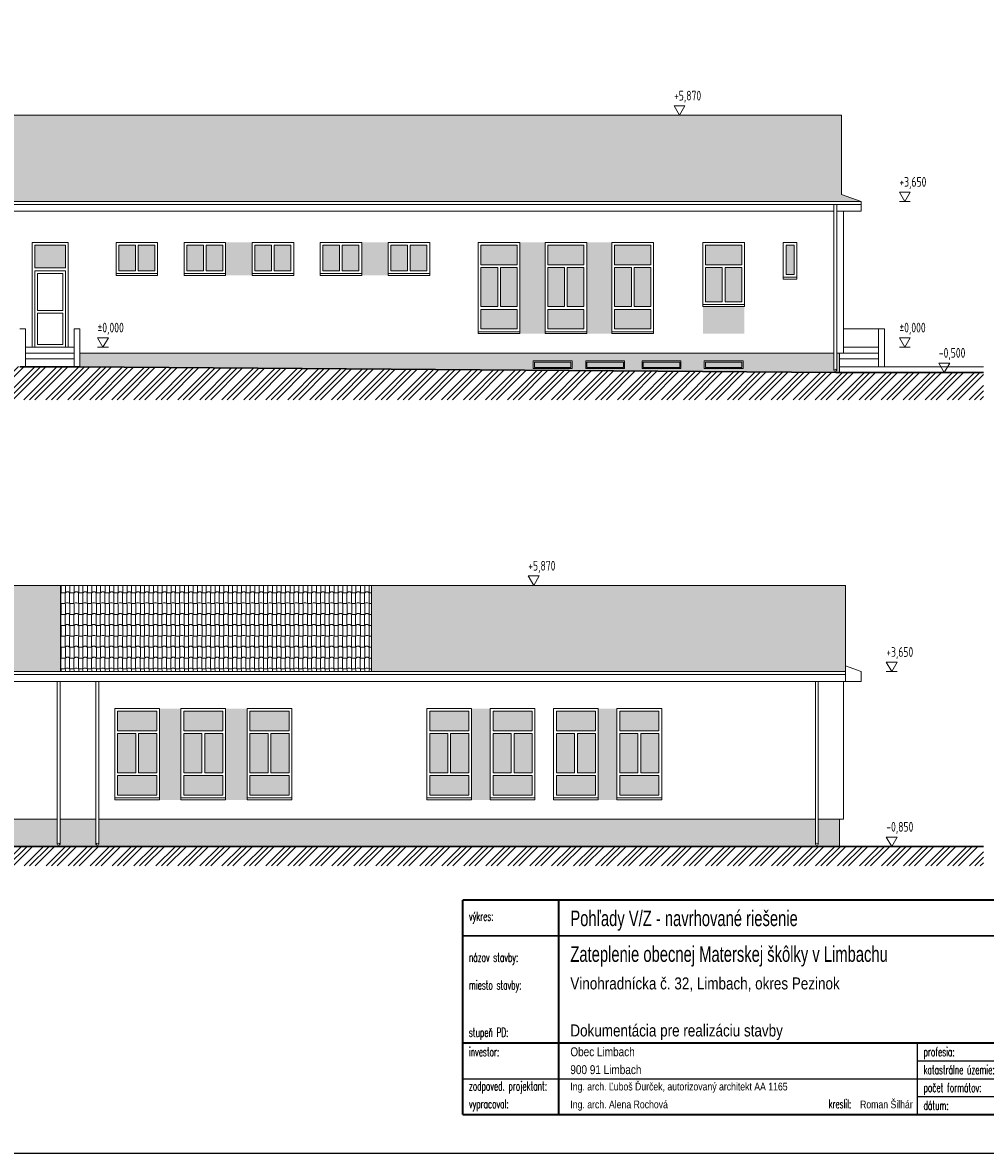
# Model space of a CAD drawing. Header units: millimetres. Extents: x -66400 to 220000, y -39950 to 48800.
# Tile 7 of 48: x 25025 to 49800, y -38950 to -9844. Entities that reach past the tile are written whole.
import ezdxf

# ---------------------------------------------------------------- set-up
doc = ezdxf.new("R2010")
doc.units = ezdxf.units.MM
doc.layers.get('Defpoints').update_dxf_attribs({"color": 161})
for name, color, linetype, lineweight in [('A koty', 7, 'Continuous', 5), ('A okná-dvere', 144, 'Continuous', 9), ('A steny', 30, 'Continuous', 30), ('A tenkeciary', 8, 'Continuous', 9), ('stamp', 1, 'Continuous', 5)]:
    doc.layers.add(name, color=color, linetype=linetype, lineweight=lineweight)
doc.layers.add('A srafy', color=7, linetype='Continuous', lineweight=5, true_color=0x7a7a7a)
doc.styles.add('ARIAL', font='arial.ttf', dxfattribs={"height": 2})
doc.styles.add('ISOCP', font='isocp.shx', dxfattribs={"width": 0.8})
doc.styles.add('SIM', font='simplex.shx', dxfattribs={"width": 0.6, "height": 250})
doc.styles.add('TUCNE', font='txt', dxfattribs={"width": 0.7, "height": 600})
pattern_1 = [(90, (29750, -23379.78), (-226.5768, 1e-14), [247.869, -312.53]), (31.7298, (29750, -23397.84), (226.5768, -1e-09), [44.162, -1021.408]), (0, (29787.56, -23374.6), (0, 560.399), [42.633, -183.944]), (148.2702, (29867.76, -23397.84), (-226.5768, -2e-08), [44.162, -1021.409]), (0, (29867.76, -23397.84), (0, 560.399), [108.821, -117.756]), (90, (29867.76, -23379.78), (-226.5768, 1e-14), [247.869, -312.53]), (31.7298, (29742.5, -23117.64), (226.5768, -1e-09), [44.162, -1021.408]), (0, (29780.06, -23094.4), (0, 560.399), [42.633, -183.944]), (148.2702, (29860.26, -23117.64), (-226.5768, -1e-09), [44.162, -1021.408]), (0, (29860.26, -23117.64), (0, 560.399), [108.8215, -117.755]), (90, (29742.5, -23099.58), (-226.5768, 1e-14), [247.869, -312.53]), (90, (29860.26, -23099.58), (-226.5768, 1e-14), [247.869, -312.53])]

# ---------------------------------------------------------------- blocks, each defined once
blk = doc.blocks.new('_PECIATKA')
for p, q in [((145, 46.2), (185, 46.2)), ((165.05, 44.51), (165.05, 44.41)), ((145, 36.7), (185, 36.7)), ((117, 0), (117, 18.4)), ((165, 0), (165, 18.4)), ((117, 13.8), (190, 13.8)), ((0, 9.2), (190, 9.2)), ((117, 4.6), (165, 4.6))]:
    blk.add_line(p, q)
at = {"const_width": 0.5}
for points in [[(0, 55.2), (190, 55.2)], [(0, 0), (0, 55.2)], [(24.7, 0), (24.7, 55.2)], [(140, 0), (140, 55.2)], [(190, 0), (190, 55.2)], [(0, 46), (140, 46)], [(0, 18.4), (190, 18.4)], [(0, 0), (190, 0)]]:
    blk.add_lwpolyline(points, dxfattribs=at)
for s, height, style, width, p in [('výkres:', 2.3, 'SIM', 0.6, (1.6, 49.9)), ('ARCHITEKTONICKÝ  ATELIÉR', 2.4, 'ARIAL', 0.8, (145, 47.2)), ('ARCHITEKTI ', 4.8, 'ARIAL', 0.8, (145, 39)), ('67', 3.5, 'ARIAL', 0.8, (180.7, 40.3)), ('názov stavby:', 2.3, 'SIM', 0.6, (1.6, 39.3)), ('s.  r.  o.', 1, 'ARIAL', 0.8, (180.7, 39)), ('Fialkové údolie 30, 811 01 Bratislava', 2.2, 'ARIAL', 0.8, (145, 33.7)), ('miesto stavby:', 2.3, 'SIM', 0.6, (1.6, 32.2)), ('stupeň PD:', 2.3, 'SIM', 0.6, (1.6, 20)), ('profesia:', 2.3, 'SIM', 0.6, (118.6, 15)), ('mierka:', 2.3, 'SIM', 0.6, (166.6, 15)), ('investor:', 2.3, 'SIM', 0.6, (1.6, 15)), ('katastrálne územie:', 2.3, 'SIM', 0.6, (118.6, 10.4)), ('číslo výkresu:', 2.3, 'SIM', 0.6, (166.6, 10.4)), ('zodpoved. projektant: ', 2.3, 'SIM', 0.6, (1.6, 6.2)), ('počet formátov:', 2.3, 'SIM', 0.6, (118.6, 5.8)), ('paré:', 2.3, 'SIM', 0.6, (166.6, 5.8)), ('vypracoval:', 2.3, 'SIM', 0.6, (1.6, 1.6)), ('kreslil:', 2.3, 'SIM', 0.6, (94.16, 1.6)), ('dátum:', 2.3, 'SIM', 0.6, (118.6, 1.2))]:
    blk.add_text(s, height=height, dxfattribs=dict(style=style, width=width)).set_placement(p)
at = {"layer": 'stamp', "color": 7}
for s, height, style, width, p in [('Zateplenie obecnej Materskej škôlky v Limbachu', 4, 'TUCNE', 0.71, (27.7, 39.3)), ('Vinohradnícka č. 32, Limbach, okres Pezinok', 3.1, 'ARIAL', 0.8, (27.7, 32.2)), ('Dokumentácia pre realizáciu stavby', 3.1, 'ARIAL', 0.8, (27.7, 20.09)), ('Obec Limbach', 2.3, 'ARIAL', 0.8, (27.7, 15)), ('900 91 Limbach', 2.3, 'ARIAL', 0.8, (27.7, 10.4)), ('Limbach', 2.3, 'ARIAL', 0.8, (143, 10.4)), ('Ing. arch. Ľuboš Ďurček, autorizovaný architekt AA 1165 ', 2, 'ARIAL', 0.8, (27.7, 6.2)), ('Ing. arch. Alena Rochová', 2, 'ARIAL', 0.8, (27.7, 1.6)), ('Roman Šilhár', 2, 'ARIAL', 0.8, (102.26, 1.6))]:
    blk.add_text(s, height=height, dxfattribs=dict(at, style=style, width=width)).set_placement(p)

msp = doc.modelspace()

# ---------------------------------------------------------------- hatches: boundary and pattern name
at = {"layer": 'A srafy'}
h = msp.add_hatch(dxfattribs=at)
h.set_pattern_fill('BRAMAC-ALPSKA-28')
h.set_pattern_definition([(90, (3750, -1560), (-151.0512, 9e-15), [165.2458, -208.3534]), (31.72983, (3750, -1572.04), (151.05122, -7e-10), [29.4413, -680.9388]), (0, (3775.04, -1556.55), (0, 373.5992), [28.4219, -122.6293]), (148.2702, (3828.5, -1572.04), (-151.05122, -2e-08), [29.4413, -680.9391]), (0, (3828.5, -1572.04), (0, 373.5992), [72.5474, -78.5038]), (90, (3828.5, -1560), (-151.0512, 9e-15), [165.2458, -208.3534]), (31.72983, (3745, -1385.24), (151.05122, -7e-10), [29.4413, -680.9388]), (0, (3770.04, -1369.75), (0, 373.5992), [28.4219, -122.6293]), (148.27017, (3823.5, -1385.24), (-151.05122, -7e-10), [29.4413, -680.9388]), (0, (3823.5, -1385.24), (0, 373.5992), [72.5476, -78.5036]), (90, (3745, -1373.2), (-151.0512, 9e-15), [165.2458, -208.3534]), (90, (3823.5, -1373.2), (-151.0512, 9e-15), [165.2458, -208.3534])])
h.paths.add_polyline_path([(46600, -14450), (46100, -14268), (46100, -12229.8), (20000, -12229.8), (20000, -14450)])
h = msp.add_hatch(color=256, dxfattribs=at)
h.dxf.hatch_style = 1
h.paths.add_polyline_path([(25340, -16160), (25340, -15570), (26130, -15570), (26130, -16160)])
h = msp.add_hatch(color=256, dxfattribs=at)
h.dxf.hatch_style = 1
h.paths.add_polyline_path([(27930, -16230), (27500, -16230), (27500, -15570), (27930, -15570)])
h.paths.add_polyline_path([(28000, -15570), (28430, -15570), (28430, -16230), (28000, -16230)])
h = msp.add_hatch(color=256, dxfattribs=at)
h.dxf.hatch_style = 1
h.paths.add_polyline_path([(29680, -16230), (29250, -16230), (29250, -15570), (29680, -15570)])
h.paths.add_polyline_path([(29750, -15570), (30180, -15570), (30180, -16230), (29750, -16230)])
at = {"layer": 'A srafy', "true_color": 0xffea4d}
h = msp.add_hatch(color=41, dxfattribs=at)
h.dxf.hatch_style = 1
h.paths.add_polyline_path([(30250, -16350), (30930, -16350), (30930, -15500), (30250, -15500)])
at = {"layer": 'A srafy'}
h = msp.add_hatch(color=256, dxfattribs=at)
h.dxf.hatch_style = 1
h.paths.add_polyline_path([(31430, -16230), (31000, -16230), (31000, -15570), (31430, -15570)])
h.paths.add_polyline_path([(31500, -15570), (31930, -15570), (31930, -16230), (31500, -16230)])
h = msp.add_hatch(color=256, dxfattribs=at)
h.dxf.hatch_style = 1
h.paths.add_polyline_path([(33180, -16230), (32750, -16230), (32750, -15570), (33180, -15570)])
h.paths.add_polyline_path([(33250, -15570), (33680, -15570), (33680, -16230), (33250, -16230)])
at = {"layer": 'A srafy', "true_color": 0xffea4d}
h = msp.add_hatch(color=41, dxfattribs=at)
h.dxf.hatch_style = 1
h.paths.add_polyline_path([(33750, -16350), (34430, -16350), (34430, -15500.4), (33750, -15500.4)])
at = {"layer": 'A srafy'}
h = msp.add_hatch(color=256, dxfattribs=at)
h.dxf.hatch_style = 1
h.paths.add_polyline_path([(34930, -16230), (34500, -16230), (34500, -15570), (34930, -15570)])
h.paths.add_polyline_path([(35000, -15570), (35430, -15570), (35430, -16230), (35000, -16230)])
h = msp.add_hatch(color=256, dxfattribs=at)
h.dxf.hatch_style = 1
h.paths.add_polyline_path([(36820, -16075), (36820, -15570), (37750, -15570), (37750, -16075)])
h.paths.add_polyline_path([(37320, -16145), (37750, -16145), (37750, -17155), (37320, -17155)])
h.paths.add_polyline_path([(37750, -17225), (37750, -17730), (36820, -17730), (36820, -17225)])
h.paths.add_polyline_path([(37250, -17155), (36820, -17155), (36820, -16145), (37250, -16145)])
at = {"layer": 'A srafy', "true_color": 0xcd5b0a}
h = msp.add_hatch(color=32, dxfattribs=at)
h.dxf.hatch_style = 1
h.paths.add_polyline_path([(37820, -17850), (38470, -17850), (38470, -15500), (37820, -15500)])
at = {"layer": 'A srafy'}
h = msp.add_hatch(color=256, dxfattribs=at)
h.dxf.hatch_style = 1
h.paths.add_polyline_path([(38540, -16075), (38540, -15570), (39470, -15570), (39470, -16075)])
h.paths.add_polyline_path([(39040, -16145), (39470, -16145), (39470, -17155), (39040, -17155)])
h.paths.add_polyline_path([(39470, -17225), (39470, -17730), (38540, -17730), (38540, -17225)])
h.paths.add_polyline_path([(38970, -17155), (38540, -17155), (38540, -16145), (38970, -16145)])
at = {"layer": 'A srafy', "true_color": 0xcd5b0a}
h = msp.add_hatch(color=32, dxfattribs=at)
h.dxf.hatch_style = 1
h.paths.add_polyline_path([(39540, -17850), (40190, -17850), (40190, -15500), (39540, -15500)])
at = {"layer": 'A srafy'}
h = msp.add_hatch(color=256, dxfattribs=at)
h.dxf.hatch_style = 1
h.paths.add_polyline_path([(40260, -16075), (40260, -15570), (41190, -15570), (41190, -16075)])
h.paths.add_polyline_path([(40760, -16145), (41190, -16145), (41190, -17155), (40760, -17155)])
h.paths.add_polyline_path([(41190, -17225), (41190, -17730), (40260, -17730), (40260, -17225)])
h.paths.add_polyline_path([(40690, -17155), (40260, -17155), (40260, -16145), (40690, -16145)])
h = msp.add_hatch(color=256, dxfattribs=at)
h.dxf.hatch_style = 1
h.paths.add_polyline_path([(42600, -15570), (43530, -15570), (43530, -16075), (42600, -16075)])
h.paths.add_polyline_path([(42600, -17030), (42600, -16145), (43030, -16145), (43030, -17030)])
h.paths.add_polyline_path([(43530, -16145), (43530, -17030), (43100, -17030), (43100, -16145)])
h = msp.add_hatch(color=256, dxfattribs=at)
h.dxf.hatch_style = 1
h.paths.add_polyline_path([(44880, -15570), (44670, -15570), (44670, -16330), (44880, -16330)])
at = {"layer": 'A srafy', "true_color": 0x2d59a4}
h = msp.add_hatch(color=165, dxfattribs=at)
h.dxf.hatch_style = 1
h.paths.add_polyline_path([(42530, -17850), (43600, -17850), (43600, -17150.4), (42530, -17150.4)])
at = {"layer": 'A srafy'}
h = msp.add_hatch(dxfattribs=at)
h.set_pattern_fill('ZEM_PUVODNI', color=256, scale=100)
h.set_pattern_definition([(45, (3e-11, -1050), (-282.8427, 282.8427), []), (45, (141.42, -1050), (-282.8427, 282.8427), []), (45, (282.84, -1050), (-282.8427, 282.8427), [])])
h.paths.add_polyline_path([(26500, -18700), (24950, -18700), (6950, -18500), (-4400, -18500), (-4400, -19550), (49750, -19550), (49750, -18850), (45950, -18850)])
h = msp.add_hatch(dxfattribs=at)
h.set_pattern_fill('AR-CONC')
edge = h.paths.add_edge_path()
edge.add_line((45900, -18350), (26500, -18350))
edge.add_line((26500, -18350), (26500, -18700))
edge.add_line((26500, -18700), (45950, -18850))
edge.add_line((45950, -18850), (46050, -18850))
edge.add_line((46050, -18850), (46050, -18350))
edge.add_line((46050, -18350), (45975, -18350))
edge.add_line((45975, -18350), (45975, -18796.6))
edge.add_ellipse((45937.5, -18788.4), major_axis=(37.5, 0), ratio=0.7071068, start_angle=180, end_angle=360, ccw=False)
edge.add_line((45900, -18788.4), (45900, -18350))
h.paths.add_polyline_path([(38165, -18550), (39165, -18550), (39165, -18750), (38165, -18750)], flags=16)
h.paths.add_polyline_path([(38195, -18580), (39135, -18580), (39135, -18720), (38195, -18720)], flags=0)
h.paths.add_polyline_path([(39515, -18550), (40515, -18550), (40515, -18750), (39515, -18750)], flags=16)
h.paths.add_polyline_path([(39545, -18580), (40485, -18580), (40485, -18720), (39545, -18720)], flags=0)
h.paths.add_polyline_path([(40965, -18550), (41965, -18550), (41965, -18750), (40965, -18750)], flags=16)
h.paths.add_polyline_path([(40995, -18580), (41935, -18580), (41935, -18720), (40995, -18720)], flags=0)
h.paths.add_polyline_path([(42565, -18550), (43565, -18550), (43565, -18750), (42565, -18750)], flags=16)
h.paths.add_polyline_path([(42595, -18580), (43535, -18580), (43535, -18720), (42595, -18720)], flags=0)
h = msp.add_hatch(color=256, dxfattribs=at)
h.dxf.hatch_style = 1
h.paths.add_polyline_path([(39135, -18580), (39135, -18720), (38195, -18720), (38195, -18580)])
h = msp.add_hatch(color=256, dxfattribs=at)
h.dxf.hatch_style = 1
h.paths.add_polyline_path([(40485, -18580), (40485, -18720), (39545, -18720), (39545, -18580)])
h = msp.add_hatch(color=256, dxfattribs=at)
h.dxf.hatch_style = 1
h.paths.add_polyline_path([(41935, -18580), (41935, -18720), (40995, -18720), (40995, -18580)])
h = msp.add_hatch(color=256, dxfattribs=at)
h.dxf.hatch_style = 1
h.paths.add_polyline_path([(43535, -18580), (43535, -18720), (42595, -18720), (42595, -18580)])
h = msp.add_hatch(dxfattribs=at)
h.set_pattern_fill('BRAMAC-ALPSKA-28')
h.set_pattern_definition([(90, (0, 0), (-151.0512, 9e-15), [165.2458, -208.3534]), (31.72983, (-0.0004, -12.04), (151.05122, -7e-10), [29.4413, -680.9388]), (0, (25.04, 3.45), (0, 373.5992), [28.4219, -122.6293]), (148.2702, (78.5, -12.04), (-151.05122, -2e-08), [29.4413, -680.9391]), (0, (78.5, -12.04), (0, 373.5992), [72.5474, -78.5038]), (90, (78.5, 0), (-151.0512, 9e-15), [165.2458, -208.3534]), (31.72983, (-5, 174.76), (151.05122, -7e-10), [29.4413, -680.9388]), (0, (20.04, 190.25), (0, 373.5992), [28.4219, -122.6293]), (148.27017, (73.5, 174.76), (-151.05122, -7e-10), [29.4413, -680.9388]), (0, (73.5, 174.76), (0, 373.5992), [72.5476, -78.5036]), (90, (-5, 186.8), (-151.0512, 9e-15), [165.2458, -208.3534]), (90, (73.5, 186.8), (-151.0512, 9e-15), [165.2458, -208.3534])])
h.paths.add_polyline_path([(26000, -26550), (26000, -24329.8), (-100, -24329.8), (-100, -26368), (-600, -26550)])
h = msp.add_hatch(dxfattribs=at)
h.set_pattern_fill('BRAMAC-ALPSKA-28', scale=1.5)
h.set_pattern_definition(pattern_1)
h.paths.add_polyline_path([(26000, -24329.8), (26000, -26550), (34000, -26550), (34000, -24329.8)])
h = msp.add_hatch(dxfattribs=at)
h.set_pattern_fill('BRAMAC-ALPSKA-28', scale=1.5)
h.set_pattern_definition(pattern_1)
h.paths.add_polyline_path([(46200, -26550), (46200, -24329.8), (34000, -24329.8), (34000, -26550)])
h = msp.add_hatch(color=256, dxfattribs=at)
h.dxf.hatch_style = 1
h.paths.add_polyline_path([(27470, -28075), (27470, -27570), (28480, -27570), (28480, -28075)])
h.paths.add_polyline_path([(28010, -28145), (28480, -28145), (28480, -29155), (28010, -29155)])
h.paths.add_polyline_path([(28480, -29225), (28480, -29730), (27470, -29730), (27470, -29225)])
h.paths.add_polyline_path([(27940, -29155), (27470, -29155), (27470, -28145), (27940, -28145)])
at = {"layer": 'A srafy', "true_color": 0xffea4d}
h = msp.add_hatch(color=41, dxfattribs=at)
h.dxf.hatch_style = 1
h.paths.add_polyline_path([(28550, -29850), (29100, -29850), (29100, -27500), (28550, -27500)])
at = {"layer": 'A srafy'}
h = msp.add_hatch(color=256, dxfattribs=at)
h.dxf.hatch_style = 1
h.paths.add_polyline_path([(29170, -28075), (29170, -27570), (30180, -27570), (30180, -28075)])
h.paths.add_polyline_path([(29710, -28145), (30180, -28145), (30180, -29155), (29710, -29155)])
h.paths.add_polyline_path([(30180, -29225), (30180, -29730), (29170, -29730), (29170, -29225)])
h.paths.add_polyline_path([(29640, -29155), (29170, -29155), (29170, -28145), (29640, -28145)])
at = {"layer": 'A srafy', "true_color": 0xffea4d}
h = msp.add_hatch(color=41, dxfattribs=at)
h.dxf.hatch_style = 1
h.paths.add_polyline_path([(30250, -29850), (30800, -29850), (30800, -27500), (30250, -27500)])
at = {"layer": 'A srafy'}
h = msp.add_hatch(color=256, dxfattribs=at)
h.dxf.hatch_style = 1
h.paths.add_polyline_path([(30870, -28075), (30870, -27570), (31880, -27570), (31880, -28075)])
h.paths.add_polyline_path([(31410, -28145), (31880, -28145), (31880, -29155), (31410, -29155)])
h.paths.add_polyline_path([(31880, -29225), (31880, -29730), (30870, -29730), (30870, -29225)])
h.paths.add_polyline_path([(31340, -29155), (30870, -29155), (30870, -28145), (31340, -28145)])
h = msp.add_hatch(color=256, dxfattribs=at)
h.dxf.hatch_style = 1
h.paths.add_polyline_path([(35500, -28075), (35500, -27570), (36510, -27570), (36510, -28075)])
h.paths.add_polyline_path([(36040, -28145), (36510, -28145), (36510, -29155), (36040, -29155)])
h.paths.add_polyline_path([(36510, -29225), (36510, -29730), (35500, -29730), (35500, -29225)])
h.paths.add_polyline_path([(35970, -29155), (35500, -29155), (35500, -28145), (35970, -28145)])
at = {"layer": 'A srafy', "true_color": 0x2d59a4}
h = msp.add_hatch(color=165, dxfattribs=at)
h.dxf.hatch_style = 1
h.paths.add_polyline_path([(36580, -29850), (37060, -29850), (37060, -27500), (36580, -27500)])
at = {"layer": 'A srafy'}
h = msp.add_hatch(color=256, dxfattribs=at)
h.dxf.hatch_style = 1
h.paths.add_polyline_path([(37130, -28075), (37130, -27570), (38140, -27570), (38140, -28075)])
h.paths.add_polyline_path([(37670, -28145), (38140, -28145), (38140, -29155), (37670, -29155)])
h.paths.add_polyline_path([(38140, -29225), (38140, -29730), (37130, -29730), (37130, -29225)])
h.paths.add_polyline_path([(37600, -29155), (37130, -29155), (37130, -28145), (37600, -28145)])
h = msp.add_hatch(color=256, dxfattribs=at)
h.dxf.hatch_style = 1
h.paths.add_polyline_path([(38760, -28075), (38760, -27570), (39770, -27570), (39770, -28075)])
h.paths.add_polyline_path([(39300, -28145), (39770, -28145), (39770, -29155), (39300, -29155)])
h.paths.add_polyline_path([(39770, -29225), (39770, -29730), (38760, -29730), (38760, -29225)])
h.paths.add_polyline_path([(39230, -29155), (38760, -29155), (38760, -28145), (39230, -28145)])
at = {"layer": 'A srafy', "true_color": 0x2d59a4}
h = msp.add_hatch(color=165, dxfattribs=at)
h.dxf.hatch_style = 1
h.paths.add_polyline_path([(39840, -29850), (40320, -29850), (40320, -27500), (39840, -27500)])
at = {"layer": 'A srafy'}
h = msp.add_hatch(color=256, dxfattribs=at)
h.dxf.hatch_style = 1
h.paths.add_polyline_path([(40390, -28075), (40390, -27570), (41400, -27570), (41400, -28075)])
h.paths.add_polyline_path([(40930, -28145), (41400, -28145), (41400, -29155), (40930, -29155)])
h.paths.add_polyline_path([(41400, -29225), (41400, -29730), (40390, -29730), (40390, -29225)])
h.paths.add_polyline_path([(40860, -29155), (40390, -29155), (40390, -28145), (40860, -28145)])
h = msp.add_hatch(dxfattribs=at)
h.set_pattern_fill('AR-CONC')
edge = h.paths.add_edge_path()
edge.add_line((25912.5, -30350), (100, -30350))
edge.add_line((100, -30350), (100, -31008.5))
edge.add_ellipse((62.5, -30988.4), major_axis=(-37.5, 0), ratio=0.7071068, start_angle=70.52878, end_angle=180, ccw=False)
edge.add_line((50, -31013.4), (50, -31050))
edge.add_line((50, -31050), (46050, -31050))
edge.add_line((46050, -31050), (46050, -30350))
edge.add_line((46050, -30350), (45500, -30350))
edge.add_line((45500, -30350), (45500, -30988.4))
edge.add_ellipse((45462.5, -30988.4), major_axis=(-37.5, 0), ratio=0.7071068, start_angle=0, end_angle=180, ccw=False)
edge.add_line((45425, -30988.4), (45425, -30350))
edge.add_line((45425, -30350), (34000, -30350))
edge.add_line((34000, -30350), (26987.5, -30350))
edge.add_line((26987.5, -30350), (26987.5, -30988.4))
edge.add_ellipse((26950, -30988.4), major_axis=(-37.5, 0), ratio=0.7071068, start_angle=0, end_angle=180, ccw=False)
edge.add_line((26912.5, -30988.4), (26912.5, -30350))
edge.add_line((26912.5, -30350), (25987.5, -30350))
edge.add_line((25987.5, -30350), (25987.5, -30988.4))
edge.add_ellipse((25950, -30988.4), major_axis=(-37.5, 0), ratio=0.7071068, start_angle=0, end_angle=180, ccw=False)
edge.add_line((25912.5, -30988.4), (25912.5, -30350))
h.paths.add_polyline_path([(4985, -30750), (4985, -30950), (4085, -30950), (4085, -30750)], flags=16)
h.paths.add_polyline_path([(4955, -30780), (4955, -30920), (4115, -30920), (4115, -30780)], flags=0)
h.paths.add_polyline_path([(3185, -30750), (3185, -30950), (2285, -30950), (2285, -30750)], flags=16)
h.paths.add_polyline_path([(3155, -30780), (3155, -30920), (2315, -30920), (2315, -30780)], flags=0)
h = msp.add_hatch(dxfattribs=at)
h.set_pattern_fill('ZEM_PUVODNI', color=256, scale=100)
h.set_pattern_definition([(45, (-4400, -1050), (-282.8427, 282.8427), []), (45, (-4258.58, -1050), (-282.8427, 282.8427), []), (45, (-4117.16, -1050), (-282.8427, 282.8427), [])])
h.paths.add_polyline_path([(-4400, -31550), (49750, -31550), (49750, -31050), (-4400, -31050)])

# ---------------------------------------------------------------- linework, layer by layer
at = {"layer": 'A koty'}
for p, q in [((41787.7, -12229.8), (42067.7, -12229.8)), ((47587.7, -14450), (47867.7, -14450)), ((26953, -18200), (27233, -18200)), ((47587.7, -18200), (47867.7, -18200)), ((38037.7, -24329.8), (38317.7, -24329.8)), ((47250, -26550), (47530, -26550))]:
    msp.add_line(p, q, dxfattribs=at)
for points in [[(41787.7, -11987.3), (42067.7, -11987.3), (41927.7, -12229.8), (41787.7, -11987.3)], [(47587.7, -14207.5), (47867.7, -14207.5), (47727.7, -14450), (47587.7, -14207.5)], [(26953, -17957.5), (27233, -17957.5), (27093, -18200), (26953, -17957.5)], [(47587.7, -17957.5), (47867.7, -17957.5), (47727.7, -18200), (47587.7, -17957.5)], [(48602, -18607.5), (48882, -18607.5), (48742, -18850), (48602, -18607.5)], [(38037.7, -24087.3), (38317.7, -24087.3), (38177.7, -24329.8), (38037.7, -24087.3)], [(47250, -26307.5), (47530, -26307.5), (47390, -26550), (47250, -26307.5)], [(47250, -30807.5), (47530, -30807.5), (47390, -31050), (47250, -30807.5)]]:
    msp.add_lwpolyline(points, dxfattribs=at)
at = {"layer": 'A okná-dvere'}
for p, q in [((36820, -15570), (37750, -15570)), ((36820, -16075), (36820, -15570)), ((37750, -15570), (37750, -16075)), ((38540, -16075), (38540, -15570)), ((38540, -15570), (39470, -15570)), ((39470, -15570), (39470, -16075)), ((40260, -16075), (40260, -15570)), ((40260, -15570), (41190, -15570)), ((41190, -15570), (41190, -16075)), ((37750, -16075), (36820, -16075)), ((36820, -17155), (36820, -16145)), ((36820, -16145), (37250, -16145)), ((37250, -16145), (37250, -17155)), ((37320, -16145), (37750, -16145)), ((37320, -17155), (37320, -16145)), ((37750, -16145), (37750, -17155)), ((39470, -16075), (38540, -16075)), ((38540, -17155), (38540, -16145)), ((38540, -16145), (38970, -16145)), ((38970, -16145), (38970, -17155)), ((39040, -16145), (39470, -16145)), ((39040, -17155), (39040, -16145)), ((39470, -16145), (39470, -17155)), ((41190, -16075), (40260, -16075)), ((40260, -17155), (40260, -16145)), ((40260, -16145), (40690, -16145)), ((40690, -16145), (40690, -17155)), ((40760, -16145), (41190, -16145)), ((40760, -17155), (40760, -16145)), ((41190, -16145), (41190, -17155)), ((37250, -17155), (36820, -17155)), ((37750, -17155), (37320, -17155)), ((38970, -17155), (38540, -17155)), ((39470, -17155), (39040, -17155)), ((40690, -17155), (40260, -17155)), ((41190, -17155), (40760, -17155)), ((36820, -17730), (36820, -17225)), ((36820, -17225), (37750, -17225)), ((37750, -17225), (37750, -17730)), ((38540, -17730), (38540, -17225)), ((38540, -17225), (39470, -17225)), ((39470, -17225), (39470, -17730)), ((40260, -17730), (40260, -17225)), ((40260, -17225), (41190, -17225)), ((41190, -17225), (41190, -17730)), ((37750, -17730), (36820, -17730)), ((39470, -17730), (38540, -17730)), ((41190, -17730), (40260, -17730))]:
    msp.add_line(p, q, dxfattribs=at)
for points in [[(25340, -16160), (25340, -15570), (26130, -15570), (26130, -16160)], [(27930, -16230), (27500, -16230), (27500, -15570), (27930, -15570)], [(28000, -15570), (28430, -15570), (28430, -16230), (28000, -16230)], [(29680, -16230), (29250, -16230), (29250, -15570), (29680, -15570)], [(29750, -15570), (30180, -15570), (30180, -16230), (29750, -16230)], [(31430, -16230), (31000, -16230), (31000, -15570), (31430, -15570)], [(31500, -15570), (31930, -15570), (31930, -16230), (31500, -16230)], [(33180, -16230), (32750, -16230), (32750, -15570), (33180, -15570)], [(33250, -15570), (33680, -15570), (33680, -16230), (33250, -16230)], [(34930, -16230), (34500, -16230), (34500, -15570), (34930, -15570)], [(35000, -15570), (35430, -15570), (35430, -16230), (35000, -16230)], [(42600, -15570), (43530, -15570), (43530, -16075), (42600, -16075)], [(44880, -15570), (44670, -15570), (44670, -16330), (44880, -16330)], [(42600, -17030), (42600, -16145), (43030, -16145), (43030, -17030)], [(43530, -16145), (43530, -17030), (43100, -17030), (43100, -16145)], [(26060, -17250), (26060, -16300), (25410, -16300), (25410, -17250)], [(25410, -17320), (25410, -18130), (26060, -18130), (26060, -17320)], [(39135, -18580), (39135, -18720), (38195, -18720), (38195, -18580)], [(40485, -18580), (40485, -18720), (39545, -18720), (39545, -18580)], [(41935, -18580), (41935, -18720), (40995, -18720), (40995, -18580)], [(43535, -18580), (43535, -18720), (42595, -18720), (42595, -18580)], [(27470, -28075), (27470, -27570), (28480, -27570), (28480, -28075)], [(29170, -28075), (29170, -27570), (30180, -27570), (30180, -28075)], [(30870, -28075), (30870, -27570), (31880, -27570), (31880, -28075)], [(35500, -28075), (35500, -27570), (36510, -27570), (36510, -28075)], [(37130, -28075), (37130, -27570), (38140, -27570), (38140, -28075)], [(38760, -28075), (38760, -27570), (39770, -27570), (39770, -28075)], [(40390, -28075), (40390, -27570), (41400, -27570), (41400, -28075)], [(27940, -29155), (27470, -29155), (27470, -28145), (27940, -28145)], [(28010, -28145), (28480, -28145), (28480, -29155), (28010, -29155)], [(29640, -29155), (29170, -29155), (29170, -28145), (29640, -28145)], [(29710, -28145), (30180, -28145), (30180, -29155), (29710, -29155)], [(31340, -29155), (30870, -29155), (30870, -28145), (31340, -28145)], [(31410, -28145), (31880, -28145), (31880, -29155), (31410, -29155)], [(35970, -29155), (35500, -29155), (35500, -28145), (35970, -28145)], [(36040, -28145), (36510, -28145), (36510, -29155), (36040, -29155)], [(37600, -29155), (37130, -29155), (37130, -28145), (37600, -28145)], [(37670, -28145), (38140, -28145), (38140, -29155), (37670, -29155)], [(39230, -29155), (38760, -29155), (38760, -28145), (39230, -28145)], [(39300, -28145), (39770, -28145), (39770, -29155), (39300, -29155)], [(40860, -29155), (40390, -29155), (40390, -28145), (40860, -28145)], [(40930, -28145), (41400, -28145), (41400, -29155), (40930, -29155)], [(28480, -29225), (28480, -29730), (27470, -29730), (27470, -29225)], [(30180, -29225), (30180, -29730), (29170, -29730), (29170, -29225)], [(31880, -29225), (31880, -29730), (30870, -29730), (30870, -29225)], [(36510, -29225), (36510, -29730), (35500, -29730), (35500, -29225)], [(38140, -29225), (38140, -29730), (37130, -29730), (37130, -29225)], [(39770, -29225), (39770, -29730), (38760, -29730), (38760, -29225)], [(41400, -29225), (41400, -29730), (40390, -29730), (40390, -29225)]]:
    msp.add_lwpolyline(points, close=True, dxfattribs=at)
msp.add_lwpolyline([(26130, -18200), (26130, -16230), (25340, -16230), (25340, -18200)], dxfattribs=at)
at = {"layer": 'A steny'}
for p, q in [((24950, -18700), (26500, -18700)), ((26500, -18700), (45950, -18850)), ((49750, -18850), (45950, -18850)), ((-4400, -31050), (49750, -31050))]:
    msp.add_line(p, q, dxfattribs=at)
at = {"layer": 'A tenkeciary'}
for p, q in [((-200, -12229.8), (46100, -12229.8)), ((46100, -14268), (46100, -12229.8)), ((46600, -14450), (7600, -14450)), ((7675, -14525), (46600, -14525)), ((45900, -18788.4), (45900, -14525)), ((45975, -18788.4), (45975, -14525)), ((46600, -14450), (46100, -14268)), ((46600, -14700), (46600, -14450)), ((45900, -14700), (20087.5, -14700)), ((46600, -14700), (45975, -14700)), ((46150, -18350), (46150, -14700)), ((25270, -18200), (25270, -15500)), ((25270, -15500), (26200, -15500)), ((26200, -15500), (26200, -18200)), ((36750, -15500), (36750, -17800)), ((37820, -15500), (36750, -15500)), ((37820, -17800), (37820, -15500)), ((39540, -15500), (38470, -15500)), ((38470, -15500), (38470, -17800)), ((39540, -17800), (39540, -15500)), ((40190, -15500), (40190, -17800)), ((41260, -15500), (40190, -15500)), ((41260, -17800), (41260, -15500)), ((42530, -17150), (42530, -17100)), ((43600, -17150), (42530, -17150)), ((43600, -17100), (43600, -17150)), ((25100, -17730), (24950, -17730)), ((25100, -17730), (25100, -18700)), ((26350, -17730), (26350, -18700)), ((26500, -17730), (26350, -17730)), ((26500, -17730), (26500, -18700)), ((47200, -17730), (46150, -17730)), ((47050, -17730), (47050, -18700)), ((47200, -17730), (47200, -18700)), ((36750, -17800), (37820, -17800)), ((36750, -17850), (36750, -17800)), ((36750, -17800), (37820, -17800)), ((37820, -17850), (36750, -17850)), ((37820, -17800), (37820, -17850)), ((38470, -17800), (39540, -17800)), ((38470, -17850), (38470, -17800)), ((38470, -17800), (39540, -17800)), ((39540, -17850), (38470, -17850)), ((39540, -17800), (39540, -17850)), ((40190, -17800), (41260, -17800)), ((40190, -17800), (41260, -17800)), ((40190, -17850), (40190, -17800)), ((41260, -17850), (40190, -17850)), ((41260, -17800), (41260, -17850)), ((25100, -18200), (26350, -18200)), ((47050, -18200), (46150, -18200)), ((26350, -18350), (25100, -18350)), ((25100, -18500), (26350, -18500)), ((45900, -18350), (26500, -18350)), ((46150, -18350), (45975, -18350)), ((46050, -18350), (46050, -18850)), ((47050, -18500), (46050, -18500)), ((47050, -18350), (46150, -18350)), ((49750, -18700), (46050, -18700)), ((46200, -24329.8), (-100, -24329.8)), ((26000, -26550), (26000, -24329.8)), ((34000, -26550), (34000, -24329.8)), ((46200, -26800), (46200, -24329.8)), ((46600, -26550), (46200, -26404.4)), ((-600, -26550), (46200, -26550)), ((-600, -26625), (46200, -26625)), ((46600, -26800), (46600, -26550)), ((100, -26800), (46200, -26800)), ((25912.5, -30988.4), (25912.5, -26800)), ((25987.5, -30988.4), (25987.5, -26800)), ((26912.5, -30988.4), (26912.5, -26800)), ((26987.5, -30988.4), (26987.5, -26800)), ((45425, -30988.4), (45425, -26800)), ((45500, -30988.4), (45500, -26800)), ((46150, -30350), (46150, -26800)), ((46200, -26800), (46600, -26800)), ((27400, -27500), (27400, -29800)), ((28550, -27500), (27400, -27500)), ((28550, -29800), (28550, -27500)), ((29100, -27500), (29100, -29800)), ((30250, -27500), (29100, -27500)), ((30250, -29800), (30250, -27500)), ((31950, -27500), (30800, -27500)), ((30800, -27500), (30800, -29800)), ((31950, -29800), (31950, -27500)), ((35430, -27500), (35430, -29800)), ((36580, -27500), (35430, -27500)), ((36580, -29800), (36580, -27500)), ((37060, -27500), (37060, -29800)), ((38210, -27500), (37060, -27500)), ((38210, -29800), (38210, -27500)), ((38690, -27500), (38690, -29800)), ((39840, -27500), (38690, -27500)), ((39840, -29800), (39840, -27500)), ((40320, -27500), (40320, -29800)), ((41470, -27500), (40320, -27500)), ((41470, -29800), (41470, -27500)), ((27400, -29800), (28550, -29800)), ((29100, -29800), (30250, -29800)), ((30800, -29800), (31950, -29800)), ((35430, -29800), (36580, -29800)), ((37060, -29800), (38210, -29800)), ((38690, -29800), (39840, -29800)), ((40320, -29800), (41470, -29800)), ((100, -30350), (25912.5, -30350)), ((25987.5, -30350), (26912.5, -30350)), ((26987.5, -30350), (34000, -30350)), ((34000, -30350), (45425, -30350)), ((45500, -30350), (46150, -30350)), ((46050, -30350), (46050, -31050))]:
    msp.add_line(p, q, dxfattribs=at)
for points in [[(27430, -16300), (28500, -16300), (28500, -15500), (27430, -15500)], [(29180, -16300), (30250, -16300), (30250, -15500), (29180, -15500)], [(30930, -16300), (32000, -16300), (32000, -15500), (30930, -15500)], [(32680, -16300), (33750, -16300), (33750, -15500), (32680, -15500)], [(34430, -16300), (35500, -16300), (35500, -15500), (34430, -15500)], [(44950, -15500), (44600, -15500), (44600, -16400), (44950, -16400)], [(27430, -16300), (28500, -16300), (28500, -16350), (27430, -16350)], [(29180, -16300), (30250, -16300), (30250, -16350), (29180, -16350)], [(30930, -16300), (32000, -16300), (32000, -16350), (30930, -16350)], [(32680, -16300), (33750, -16300), (33750, -16350), (32680, -16350)], [(34430, -16300), (35500, -16300), (35500, -16350), (34430, -16350)], [(44600, -16450), (44950, -16450), (44950, -16400), (44600, -16400)], [(39165, -18550), (39165, -18750), (38165, -18750), (38165, -18550)], [(40515, -18550), (40515, -18750), (39515, -18750), (39515, -18550)], [(41965, -18550), (41965, -18750), (40965, -18750), (40965, -18550)], [(43565, -18550), (43565, -18750), (42565, -18750), (42565, -18550)], [(27400, -29850), (27400, -29800), (28550, -29800), (28550, -29850)], [(29100, -29850), (29100, -29800), (30250, -29800), (30250, -29850)], [(30800, -29850), (30800, -29800), (31950, -29800), (31950, -29850)], [(35430, -29850), (35430, -29800), (36580, -29800), (36580, -29850)], [(37060, -29850), (37060, -29800), (38210, -29800), (38210, -29850)], [(38690, -29850), (38690, -29800), (39840, -29800), (39840, -29850)], [(40320, -29850), (40320, -29800), (41470, -29800), (41470, -29850)]]:
    msp.add_lwpolyline(points, close=True, dxfattribs=at)
msp.add_lwpolyline([(43600, -17100), (42530, -17100), (43600, -17100), (43600, -15500), (42530, -15500), (42530, -17100)], dxfattribs=at)
at = {"layer": 'A tenkeciary', "extrusion": (0, 0, -1)}
msp.add_ellipse((45937.5, -18788.4), major_axis=(37.5, 0), ratio=0.7071068, dxfattribs=at)
at = {"layer": 'A tenkeciary'}
for centre in [(25950, -30988.4), (26950, -30988.4), (45462.5, -30988.4)]:
    msp.add_ellipse(centre, major_axis=(-37.5, 0), ratio=0.7071068, dxfattribs=at)
at = {"layer": 'Defpoints'}
msp.add_lwpolyline([(-6650, -9250), (56350, -9250), (56350, -38950), (-6650, -38950)], close=True, dxfattribs=at)

# ---------------------------------------------------------------- block references
at = {"xscale": 100, "yscale": 100, "zscale": 100}
msp.add_blockref('_PECIATKA', (36350, -37950), dxfattribs=at)

# ---------------------------------------------------------------- texts
at = {"layer": 'A koty', "char_height": 250, "attachment_point": 7, "style": 'ISOCP'}
for s, insert in [('+5,870', (41787.7, -11907.3)), ('+3,650', (47587.7, -14127.5)), ('%%P0,000', (26953, -17877.5)), ('%%P0,000', (47587.7, -17877.5)), ('-0,500', (48602, -18527.5)), ('+5,870', (38037.7, -24007.3)), ('+3,650', (47250, -26227.5)), ('-0,850', (47250, -30727.5))]:
    msp.add_mtext(s, dxfattribs=dict(at, insert=insert))
at = {"layer": 'stamp', "style": 'TUCNE', "width": 0.71}
msp.add_text('Pohľady V/Z - navrhované riešenie', height=400, dxfattribs=at).set_placement((39120, -33100))

doc.saveas('drawing.dxf')
